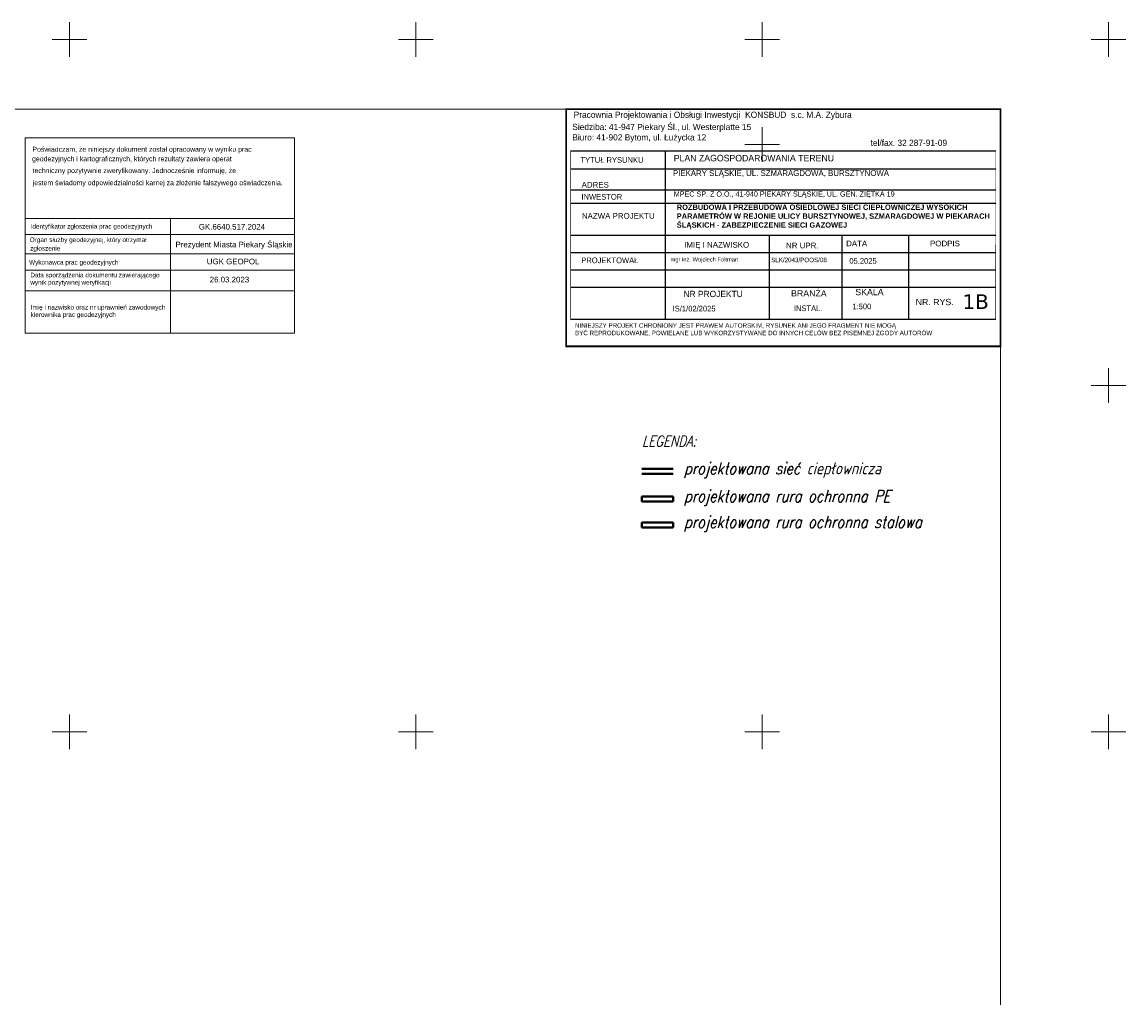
# Model space of a CAD drawing. Extents: x 0 to 6568752, y 0 to 5584302.
# Tile 57 of 57: x 6568593 to 6568752, y 5584162 to 5584302. Entities that reach past the tile are written whole.
import ezdxf

# ---------------------------------------------------------------- set-up
doc = ezdxf.new("R2010")
doc.units = 0
doc.linetypes.add('GAK', pattern=[3.5, 2, -0.7, 0.1, -0.7])
doc.layers.add('_D.OBRZEŻE', color=43, linetype='CONTINUOUS')
for name, color, linetype, lineweight in [('alarm', 51, 'CONTINUOUS', 50), ('klauzula', 7, 'CONTINUOUS', 18), ('ramka sekcji', 7, 'CONTINUOUS', 18), ('siec', 7, 'GAK', 70), ('TABELKA', 7, 'CONTINUOUS', 15)]:
    doc.layers.add(name, color=color, linetype=linetype, lineweight=lineweight)
doc.styles.add('GEO-INFO', font='arial.ttf')
doc.styles.add('Opisy018', font='verdana.ttf', dxfattribs={"height": 20})
doc.styles.add('UZBROJENIE', font='SIMPLEX.shx', dxfattribs={"width": 0.8, "oblique": 15.00003, "height": 0.9})

msp = doc.modelspace()

# ---------------------------------------------------------------- linework, layer by layer
at = {"layer": '_D.OBRZEŻE', "color": 0}
for p, q in [((6568672.32747, 5584283.91756), (6568733.71427, 5584283.91756)), ((6568686.04129, 5584259.60689), (6568686.04129, 5584283.91756)), ((6568672.34568, 5584281.31832), (6568733.71338, 5584281.31832)), ((6568672.35552, 5584278.2502), (6568733.71233, 5584278.2502)), ((6568672.35552, 5584276.36105), (6568733.71168, 5584276.36105)), ((6568672.35552, 5584271.73337), (6568733.7101, 5584271.73337)), ((6568701.04085, 5584259.60689), (6568701.04085, 5584271.73337)), ((6568711.54761, 5584259.60689), (6568711.54761, 5584271.73337)), ((6568721.1419, 5584259.60689), (6568721.1419, 5584271.73337)), ((6568672.35552, 5584269.23337), (6568733.70925, 5584269.23337)), ((6568672.35552, 5584266.73337), (6568733.70839, 5584266.73337)), ((6568672.35552, 5584264.23337), (6568733.70753, 5584264.23337)), ((6568672.35552, 5584259.60689), (6568733.70595, 5584259.60689))]:
    msp.add_line(p, q, dxfattribs=at)
for points, const_width in [([(6568671.69713, 5584289.91756), (6568734.39713, 5584289.91756), (6568734.39713, 5584255.68086), (6568671.69713, 5584255.68086)], 0.2592), ([(6568733.71427, 5584283.93063), (6568672.35552, 5584283.93063), (6568672.35552, 5584259.53185), (6568733.70594, 5584259.57063)], 0.07387)]:
    msp.add_lwpolyline(points, close=True, dxfattribs=dict(at, const_width=const_width))
at = {"layer": 'klauzula', "color": 1}
for points in [[(6568593.62029, 5584257.5616), (6568593.62029, 5584285.7813)], [(6568593.62029, 5584257.5616), (6568632.49643, 5584257.5616)]]:
    msp.add_lwpolyline(points, dxfattribs=at)
for points in [[(6568593.62029, 5584285.7813), (6568632.49643, 5584285.7813), (6568632.49643, 5584257.5616), (6568593.62029, 5584257.5616)], [(6568593.62029, 5584285.7813), (6568632.49643, 5584285.7813), (6568632.49643, 5584274.11748), (6568593.62029, 5584274.11748)], [(6568593.62029, 5584274.11748), (6568614.5658, 5584274.11748), (6568614.5658, 5584257.5616), (6568593.62029, 5584257.5616)], [(6568593.62029, 5584274.11748), (6568632.49643, 5584274.11748), (6568632.49643, 5584271.83249), (6568593.62029, 5584271.83249)], [(6568593.62029, 5584271.83249), (6568632.49643, 5584271.83249), (6568632.49643, 5584269.02218), (6568593.62029, 5584269.02218)], [(6568593.62029, 5584269.02218), (6568632.49643, 5584269.02218), (6568632.49643, 5584266.68016), (6568593.62029, 5584266.68016)], [(6568593.62029, 5584266.68016), (6568632.49643, 5584266.68016), (6568632.49643, 5584263.70631), (6568593.62029, 5584263.70631)]]:
    msp.add_lwpolyline(points, close=True, dxfattribs=at)
at = {"layer": 'ramka sekcji'}
for p, q in [((6568600, 5584300), (6568600, 5584302.5)), ((6568650, 5584300), (6568650, 5584302.5)), ((6568700, 5584300), (6568700, 5584302.5)), ((6568750, 5584300), (6568750, 5584302.5)), ((6568600, 5584300), (6568597.5, 5584300)), ((6568600, 5584300), (6568600, 5584297.5)), ((6568600, 5584300), (6568602.5, 5584300)), ((6568650, 5584300), (6568647.5, 5584300)), ((6568650, 5584300), (6568650, 5584297.5)), ((6568650, 5584300), (6568652.5, 5584300)), ((6568700, 5584300), (6568697.5, 5584300)), ((6568700, 5584300), (6568700, 5584297.5)), ((6568700, 5584300), (6568702.5, 5584300)), ((6568750, 5584300), (6568747.5, 5584300)), ((6568750, 5584300), (6568750, 5584297.5)), ((6568750, 5584300), (6568752.5, 5584300)), ((6568700, 5584284.80184), (6568700, 5584287.30184)), ((6568700, 5584284.80184), (6568697.5, 5584284.80184)), ((6568700, 5584284.80184), (6568700, 5584282.30184)), ((6568700, 5584284.80184), (6568702.5, 5584284.80184)), ((6568750, 5584250), (6568750, 5584252.5)), ((6568750, 5584250), (6568747.5, 5584250)), ((6568750, 5584250), (6568750, 5584247.5)), ((6568750, 5584250), (6568752.5, 5584250)), ((6568700, 5584200), (6568700, 5584202.5)), ((6568750, 5584200), (6568750, 5584202.5)), ((6568700, 5584200), (6568697.5, 5584200)), ((6568700, 5584200), (6568700, 5584197.5)), ((6568700, 5584200), (6568702.5, 5584200)), ((6568750, 5584200), (6568747.5, 5584200)), ((6568750, 5584200), (6568750, 5584197.5)), ((6568750, 5584200), (6568752.5, 5584200))]:
    msp.add_line(p, q, dxfattribs=at)
at = {"layer": 'ramka sekcji', "color": 0}
for p, q in [((6568600, 5584200), (6568600, 5584202.5)), ((6568650, 5584200), (6568650, 5584202.5)), ((6568600, 5584200), (6568597.5, 5584200)), ((6568600, 5584200), (6568600, 5584197.5)), ((6568600, 5584200), (6568602.5, 5584200)), ((6568650, 5584200), (6568647.5, 5584200)), ((6568650, 5584200), (6568650, 5584197.5)), ((6568650, 5584200), (6568652.5, 5584200))]:
    msp.add_line(p, q, dxfattribs=at)
at = {"layer": 'siec', "linetype": 'Continuous', "lineweight": 40}
for p, q in [((6568687.15659, 5584237.96528), (6568682.60709, 5584237.96528)), ((6568687.15659, 5584237.24767), (6568682.60709, 5584237.24767))]:
    msp.add_line(p, q, dxfattribs=at)
at = {"layer": 'siec', "color": 1, "linetype": 'Continuous', "lineweight": 40}
for p, q in [((6568687.15659, 5584233.96611), (6568682.60709, 5584233.96611)), ((6568687.15659, 5584233.2485), (6568682.60709, 5584233.2485))]:
    msp.add_line(p, q, dxfattribs=at)
at = {"layer": 'siec', "color": 1, "linetype": 'ByBlock', "lineweight": 40}
for p, q in [((6568682.60709, 5584233.96611), (6568682.60709, 5584233.2485)), ((6568687.15659, 5584233.96611), (6568687.15659, 5584233.2485))]:
    msp.add_line(p, q, dxfattribs=at)
at = {"layer": 'siec', "color": 5, "linetype": 'Continuous', "lineweight": 40}
for p, q in [((6568687.15659, 5584230.21679), (6568682.60709, 5584230.21679)), ((6568687.15659, 5584229.49919), (6568682.60709, 5584229.49919))]:
    msp.add_line(p, q, dxfattribs=at)
at = {"layer": 'siec', "color": 5, "linetype": 'ByBlock', "lineweight": 40}
for p, q in [((6568682.60709, 5584230.21679), (6568682.60709, 5584229.49919)), ((6568687.15659, 5584230.21679), (6568687.15659, 5584229.49919))]:
    msp.add_line(p, q, dxfattribs=at)
at = {"layer": 'siec', "linetype": 'ByBlock', "lineweight": 20}
msp.add_lwpolyline([(6568734.39713, 5584289.91756), (6568240.9245, 5584289.91756), (6568240.9245, 5583920.87902), (6568734.39713, 5583920.87902)], close=True, dxfattribs=at)

# ---------------------------------------------------------------- texts
at = {"layer": '_D.OBRZEŻE', "color": 0, "attachment_point": 1}
for s, insert, char_height, width in [('Pracownia Projektowania i Obsługi Inwestycji  KONSBUD  s.c. M.A. Zybura{\\Q15;              }', (6568672.78287, 5584289.56646), 0.9, 281.0887795), ('Siedziba: 41-947 Piekary Śl., ul. Westerplatte 15\\PBiuro: 41-902 Bytom, ul. Łużycka 12', (6568672.5863, 5584287.80359), 0.9, 48.0726947), ('{\\H0.8612x; tel/fax. 32 287-91-09}\\P ', (6568715.30852, 5584285.51346), 1.045, 31.985031), ('TYTUŁ RYSUNKU', (6568673.76428, 5584282.99266), 0.8162487, 23.6926156), ('PLAN ZAGOSPODAROWANIA TERENU', (6568687.22925, 5584283.32743), 0.9405, 47.7426776), ('PIEKARY ŚLĄSKIE, UL. SZMARAGDOWA, BURSZTYNOWA', (6568687.11045, 5584281.11459), 0.84645, 45.9463652), ('{\\fArial|b0|i0|c238|p34;ADRES }', (6568673.92703, 5584279.41677), 0.8162487, 23.6926156), ('INWESTOR', (6568673.9047, 5584277.67159), 0.816249, 23.6926156), ('MPEC SP. Z O.O., 41-940 PIEKARY ŚLĄSKIE, UL. GEN. ZIĘTKA 19', (6568687.22671, 5584278.05241), 0.75, 51.5964638), ('{\\fArial|b1|i0|c238|p34;\\H0.819x;ROZBUDOWA I PRZEBUDOWA OSIEDLOWEJ SIECI CIEPŁOWNICZEJ WYSOKICH PARAMETRÓW W REJONIE ULICY BURSZTYNOWEJ, SZMARAGDOWEJ W PIEKARACH ŚLĄSKICH - ZABEZPIECZENIE SIECI GAZOWEJ}', (6568687.65527, 5584276.15115), 0.94215502, 47.5860782), ('{\\fArial|b0|i0|c238|p34;NAZWA PROJEKTU}', (6568673.96304, 5584274.92053), 0.8162487, 23.6926156), ('{\\fArial|b0|i0|c238|p34;\\Q0;IMIĘ I NAZWISKO}', (6568688.73816, 5584270.74199), 0.8162487, 23.6926156), ('{\\fArial|b0|i0|c238|p34;\\Q0;DATA}', (6568712.11325, 5584270.92955), 0.8162487, 23.6926156), ('{\\fArial|b0|i0|c238|p34;\\Q0;PODPIS}', (6568724.22517, 5584270.92955), 0.8162487, 23.6926156), ('{\\fArial|b0|i0|c238|p34;NR UPR.}', (6568703.44365, 5584270.63479), 0.8162487, 23.6926156), ('PROJEKTOWAŁ', (6568673.8713, 5584268.50245), 0.8162487, 23.6926156), ('mgr inż. Wojciech Foltman', (6568686.76217, 5584268.52692), 0.6, 23.6926156), ('SLK/2043/POOS/08', (6568701.28838, 5584268.47674), 0.65, 22.5079848), ('05.2025', (6568712.57767, 5584268.41605), 0.816249, 23.6926151), ('NR PROJEKTU', (6568688.63544, 5584263.69084), 0.906943, 23.6926156), ('{\\fArial|b0|i0|c238|p34;\\Q0;BRANŻA}', (6568704.16579, 5584263.77861), 0.906943, 23.6926156), ('{\\fArial|b0|i0|c238|p34;\\Q0;SKALA}', (6568713.43563, 5584263.96633), 0.906943, 23.6926156), ('\\A1;    IS/1/02/2025', (6568685.8557, 5584261.52889), 0.8162487, 23.6926156), ('^IINSTAL.', (6568701.3044, 5584261.57238), 0.816249, 23.6926156), ('^I  1:500', (6568709.13859, 5584261.84789), 0.816249, 23.6926156), ('{\\fArial|b0|i0|c238|p34;\\Q0;NR. RYS.}', (6568722.1494, 5584262.52972), 0.906943, 23.6926156), (' NINIEJSZY PROJEKT CHRONIONY JEST PRAWEM AUTORSKIM, RYSUNEK ANI JEGO FRAGMENT NIE MOGĄ\\P BYĆ REPRODUKOWANE, POWIELANE LUB WYKORZYSTYWANE DO INNYCH CELÓW BEZ PISEMNEJ ZGODY AUTORÓW', (6568672.72409, 5584259.01221), 0.65, 72.4896532)]:
    msp.add_mtext(s, dxfattribs=dict(at, insert=insert, char_height=char_height, width=width))
at = {"layer": '_D.OBRZEŻE', "color": 0, "insert": (6568728.91234, 5584263.17115), "char_height": 2.09, "width": 3.4200485, "attachment_point": 1, "style": 'Opisy018'}
msp.add_mtext('1B', dxfattribs=at)
at = {"layer": 'alarm', "color": 7, "lineweight": 20, "style": 'UZBROJENIE', "oblique": 15.00003, "width": 0.8}
for s, height, p in [('LEGENDA:', 1.5552, (6568682.64366, 5584241.19723)), ('projektowana sieć ciepłownicza', 1.728, (6568688.70976, 5584237.19402)), ('projektowana rura ochronna PE', 1.728, (6568688.70976, 5584233.19485)), ('projektowana rura ochronna stalowa', 1.728, (6568688.70976, 5584229.44554))]:
    msp.add_text(s, height=height, dxfattribs=at).set_placement(p)
at = {"layer": 'klauzula', "color": 1, "style": 'GEO-INFO'}
for s, height, p in [('Poświadczam, że niniejszy dokument został opracowany w wyniku prac', 0.715, (6568594.64994, 5584283.77067)), ('geodezyjnych i kartograficznych, których rezultaty zawiera operat', 0.715, (6568594.60079, 5584282.39672)), ('techniczny pozytywnie zweryfikowany. Jednocześnie informuję, że', 0.715, (6568594.67452, 5584280.70375)), ('jestem świadomy odpowiedzialności karnej za złożenie fałszywego oświadczenia.', 0.715, (6568594.69669, 5584278.93991)), ('Identyfikator zgłoszenia prac geodezyjnych', 0.66, (6568594.38874, 5584272.67467)), ('Organ służby geodezyjnej, który otrzymał', 0.66, (6568594.26332, 5584270.73935)), ('zgłoszenie', 0.66, (6568594.32386, 5584269.50177)), ('Wykonawca prac geodezyjnych', 0.66, (6568594.17101, 5584267.4793)), ('Data sporządzenia dokumentu zawierającego', 0.66, (6568594.34604, 5584265.64109)), ('wynik pozytywnej weryfikacji', 0.66, (6568594.34604, 5584264.58086)), ('Imię i nazwisko oraz nr uprawnień zawodowych', 0.66, (6568594.3935, 5584260.98706)), ('kierownika prac geodezyjnych', 0.66, (6568594.3935, 5584259.92683))]:
    msp.add_text(s, height=height, dxfattribs=at).set_placement(p)
at = {"layer": 'TABELKA', "style": 'GEO-INFO'}
for s, height, p in [('GK.6640.517.2024', 0.8150547, (6568618.66727, 5584272.53078)), ('Prezydent Miasta Piekary Śląskie', 0.8150547, (6568615.30312, 5584269.9708)), ('UGK GEOPOL', 0.815055, (6568619.8202, 5584267.52129)), ('26.03.2023', 0.815055, (6568620.23979, 5584264.90705))]:
    msp.add_text(s, height=height, dxfattribs=at).set_placement(p)

doc.saveas('drawing.dxf')
